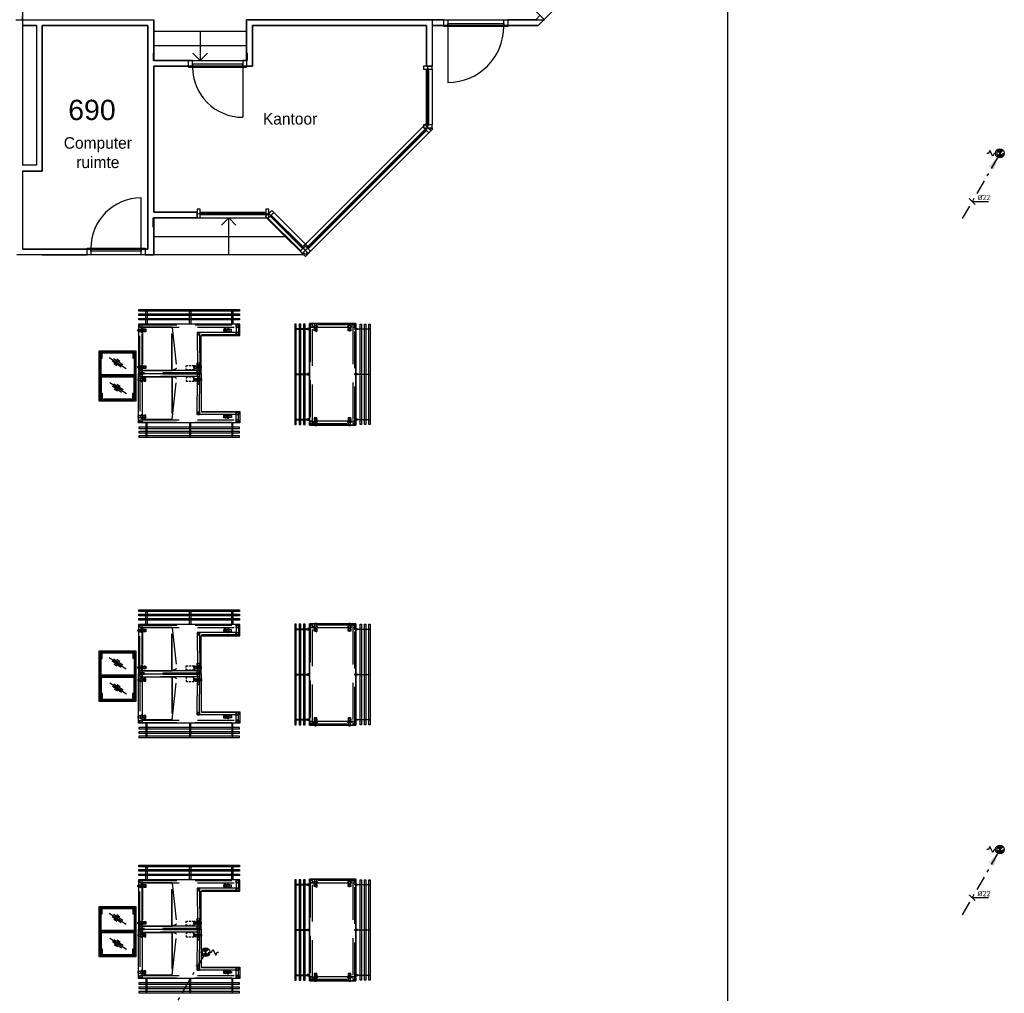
# Model space of a CAD drawing. Header units: millimetres. Extents: x -110 to 230337154, y -20 to 1103899040.
# Tile 52 of 58: x 115194106 to 115211075, y 551926877 to 551943653. Entities that reach past the tile are written whole.
import ezdxf

# ---------------------------------------------------------------- set-up
doc = ezdxf.new("R2010")
doc.units = ezdxf.units.MM
doc.header["$LTSCALE"] = 50
for name, pattern in [('2322109', [10, 5, -2, 1, -2]), ('2322109_a', [10, 5, -2, 1, -2]), ('DASHED', [19.05, 12.7, -6.35]), ('HIDDEN', [9.525, 6.35, -3.175])]:
    doc.linetypes.add(name, pattern=pattern)
doc.layers.get('0').update_dxf_attribs({"lineweight": 5})
for name, color, linetype in [('2D APPARATUUR', 7, 'Continuous'), ('2D APPARATUUR ONDERBOUW', 40, 'DASHED'), ('ONDERLEGGER BOUWKUNDIG', 7, 'Continuous'), ('ONDERLEGGER Text', 7, 'Continuous'), ('WL531---', 5, '2322109'), ('WM531---', 1, 'Continuous')]:
    doc.layers.add(name, color=color, linetype=linetype)
doc.styles.add('Arial', font='arial.ttf', dxfattribs={"height": 5})
doc.styles.add('DVD_VBC_Arial', font='arial.ttf')
doc.styles.add('HTC', font='GOTHIC.TTF', dxfattribs={"height": 150})
doc.styles.add('STABICAD-018', font='ISOCP.SHX', dxfattribs={"height": 90})

# ---------------------------------------------------------------- blocks, each defined once
blk = doc.blocks.new('A$C4239f3da')
at = {"layer": '2D APPARATUUR'}
for points in [[(1087, 1100), (1087, 445), (1757, 445), (1757, 250), (7, 250), (7, 1100)], [(1747, 175), (17, 175), (17, 150), (1747, 150)], [(135, 25), (156, 25), (156, 250), (135, 250)], [(889, 25), (910, 25), (910, 250), (889, 250)], [(1616, 25), (1637, 25), (1637, 250), (1616, 250)], [(1747, 75), (1747, 100), (17, 100), (17, 75)], [(1747, 0), (1747, 25), (17, 25), (17, 0)]]:
    blk.add_lwpolyline(points, close=True, dxfattribs=at)
for points in [[(858, 1039), (836, 1039), (835, 1039), (834, 1039), (833, 1038), (832, 1038), (832, 1037), (831, 1036), (831, 1035), (830, 1035), (830, 1033), (830, 1012)], [(961, 1012), (961, 1033), (961, 1035), (961, 1035), (960, 1036), (960, 1037), (959, 1038), (958, 1038), (957, 1039), (956, 1039), (955, 1039), (933, 1039)], [(830, 993), (830, 971), (830, 970), (831, 969), (831, 968), (832, 968), (832, 967), (833, 966), (834, 966), (835, 965), (836, 965), (858, 965)], [(877, 965), (914, 965)], [(933, 965), (955, 965), (956, 965), (957, 966), (958, 966), (959, 967), (960, 968), (960, 968), (961, 969), (961, 970), (961, 971), (961, 993)]]:
    blk.add_lwpolyline(points, dxfattribs=at)
at = {"layer": '2D APPARATUUR ONDERBOUW'}
for points in [[(32, 1087), (32, 262), (1732, 262), (1732, 432), (1062, 432), (1063, 1089)], [(72, 1087), (32, 1087), (32, 1047), (72, 1047)], [(71, 1086), (71, 1049), (33, 1049), (33, 1086)], [(1022, 1087), (1022, 1047), (1062, 1047), (1062, 1087)], [(1061, 1086), (1061, 1049), (1023, 1049), (1023, 1086)], [(1022, 917), (1062, 917), (1062, 957), (1022, 957)], [(1061, 919), (1061, 956), (1023, 956), (1023, 919)], [(1022, 392), (1022, 432), (1062, 432), (1062, 392)], [(1023, 431), (1023, 394), (1061, 394), (1061, 431)], [(1692, 432), (1692, 392), (1732, 392), (1732, 432)], [(1731, 431), (1731, 394), (1693, 394), (1693, 431)], [(72, 302), (72, 262), (32, 262), (32, 302)], [(71, 301), (71, 264), (33, 264), (33, 301)], [(1692, 302), (1692, 262), (1732, 262), (1732, 302)], [(1731, 301), (1731, 264), (1693, 264), (1693, 301)]]:
    blk.add_lwpolyline(points, close=True, dxfattribs=at)
for points in [[(63, 1021), (62, 1022), (61, 1023), (60, 1023), (59, 1023), (58, 1023), (57, 1023), (56, 1023), (55, 1022), (54, 1021), (55, 1023), (56, 1024), (57, 1025), (69, 1025), (70, 1024), (70, 1023), (71, 1021)], [(54, 1016), (54, 1021)], [(71, 1016), (71, 1021), (70, 1022), (69, 1023), (69, 1023), (67, 1023), (66, 1023), (65, 1023), (64, 1023), (63, 1022), (63, 1021), (63, 1016)], [(72, 1047), (72, 302), (1692, 302), (1692, 392), (1022, 392), (1023, 1049), (72, 1047)], [(914, 1039), (877, 1039)], [(1032, 1021), (1032, 1022), (1033, 1023), (1034, 1023), (1035, 1023), (1036, 1023), (1037, 1023), (1038, 1023), (1039, 1022), (1040, 1021), (1040, 1023), (1039, 1024), (1038, 1025), (1026, 1025), (1024, 1024), (1024, 1023), (1023, 1021)], [(1023, 1016), (1023, 1021), (1024, 1022), (1025, 1023), (1026, 1023), (1027, 1023), (1028, 1023), (1029, 1023), (1030, 1023), (1031, 1022), (1032, 1021), (1032, 1016)], [(1040, 1016), (1040, 1021)], [(53, 1008), (5, 1008), (4, 1008), (3, 1008), (3, 1007), (2, 1007), (1, 1006), (1, 1005), (1, 1005), (0, 1004), (0, 1003), (0, 982), (0, 981), (1, 980), (1, 979), (1, 979), (2, 978), (3, 978), (3, 977), (4, 977), (5, 977), (53, 977)], [(16, 1008), (29, 1011), (54, 1011)], [(16, 977), (29, 974), (54, 974)], [(44, 974), (44, 972), (88, 972), (88, 1013), (44, 1013), (44, 1011)], [(49, 1014), (49, 1016), (82, 1016)], [(55, 972), (52, 977), (51, 983), (49, 990), (49, 996), (51, 1002), (52, 1008), (55, 1013)], [(82, 969), (49, 969), (49, 971)], [(54, 966), (57, 964), (61, 964), (64, 964), (68, 964), (71, 966), (54, 966), (54, 969)], [(70, 1013), (73, 1008), (75, 1002), (76, 996), (76, 990), (75, 983), (73, 977), (70, 972)], [(109, 1008), (96, 1011), (71, 1011)], [(109, 977), (96, 974), (71, 974)], [(71, 966), (71, 969)], [(72, 1008), (120, 1008), (121, 1008), (122, 1008), (123, 1007), (123, 1007), (124, 1006), (124, 1005), (125, 1005), (125, 1004), (125, 1003), (125, 982), (125, 981), (125, 980), (124, 979), (124, 979), (123, 978), (123, 978), (122, 977), (121, 977), (120, 977), (72, 977)], [(112, 971), (110, 971), (106, 972), (102, 974), (99, 976), (96, 978), (94, 982), (92, 986), (91, 989), (91, 993), (92, 997), (93, 1001), (94, 1003)], [(101, 969), (133, 969), (133, 1016), (101, 1016)], [(993, 969), (961, 969), (961, 1016), (993, 1016)], [(982, 1014), (978, 1013), (974, 1012), (971, 1010), (968, 1008), (965, 1005), (963, 1001), (961, 997), (961, 993), (961, 989), (962, 985), (964, 982), (964, 982)], [(1022, 1008), (974, 1008), (973, 1008), (972, 1008), (972, 1007), (971, 1007), (970, 1006), (970, 1005), (969, 1005), (969, 1004), (969, 1003), (969, 982), (969, 981), (969, 980), (970, 979), (970, 979), (971, 978), (972, 978), (972, 977), (973, 977), (974, 977), (1022, 977)], [(982, 971), (984, 971), (988, 972), (992, 973), (995, 976), (998, 978), (1000, 982), (1002, 985), (1003, 989), (1003, 993), (1003, 997), (1001, 1001), (1000, 1003)], [(985, 1008), (998, 1011), (1023, 1011)], [(985, 977), (998, 974), (1023, 974)], [(1050, 974), (1050, 972), (1006, 972), (1006, 1013), (1050, 1013), (1050, 1011)], [(1045, 1014), (1045, 1016), (1012, 1016)], [(1012, 969), (1045, 969), (1045, 971)], [(1024, 1013), (1021, 1008), (1019, 1002), (1018, 996), (1018, 989), (1019, 983), (1021, 977), (1024, 972)], [(1023, 966), (1023, 969)], [(1040, 966), (1037, 964), (1033, 964), (1030, 964), (1026, 964), (1023, 966), (1040, 966), (1040, 969)], [(1039, 972), (1042, 977), (1044, 983), (1045, 989), (1045, 996), (1044, 1002), (1042, 1008), (1039, 1013)], [(1078, 1008), (1065, 1011), (1040, 1011)], [(1078, 977), (1065, 974), (1040, 974)], [(1042, 1008), (1089, 1008), (1090, 1008), (1091, 1008), (1092, 1007), (1092, 1007), (1093, 1006), (1094, 1005), (1094, 1005), (1094, 1004), (1094, 1003), (1094, 982), (1094, 981), (1094, 980), (1094, 979), (1093, 979), (1092, 978), (1092, 978), (1091, 977), (1090, 977), (1089, 977), (1042, 977)], [(53, 373), (5, 373), (4, 373), (3, 373), (3, 372), (2, 371), (1, 371), (1, 370), (1, 369), (0, 369), (0, 368), (0, 347), (0, 346), (1, 345), (1, 344), (1, 343), (2, 343), (3, 342), (3, 342), (4, 342), (5, 342), (53, 342)], [(16, 373), (29, 376), (54, 376)], [(16, 342), (29, 339), (54, 339)], [(44, 339), (44, 337), (88, 337), (88, 378), (44, 378), (44, 376)], [(49, 378), (49, 381), (82, 381)], [(55, 337), (52, 342), (51, 348), (49, 354), (49, 360), (51, 366), (52, 372), (55, 378)], [(63, 386), (62, 387), (61, 387), (60, 388), (59, 388), (58, 388), (57, 388), (56, 387), (55, 387), (54, 386), (55, 387), (56, 389), (57, 390), (69, 390), (70, 389), (70, 387), (71, 386)], [(54, 381), (54, 386)], [(71, 381), (71, 386), (70, 387), (69, 387), (69, 388), (67, 388), (66, 388), (65, 388), (64, 387), (63, 387), (63, 386), (63, 381)], [(70, 378), (73, 372), (75, 366), (76, 360), (76, 354), (75, 348), (73, 342), (70, 337)], [(109, 373), (96, 376), (71, 376)], [(109, 342), (96, 339), (71, 339)], [(72, 373), (120, 373), (121, 373), (122, 373), (123, 372), (123, 371), (124, 371), (124, 370), (125, 369), (125, 369), (125, 368), (125, 347), (125, 346), (125, 345), (124, 344), (124, 343), (123, 343), (123, 342), (122, 342), (121, 342), (120, 342), (72, 342)], [(112, 336), (110, 336), (106, 337), (102, 338), (99, 341), (96, 343), (94, 346), (92, 350), (91, 354), (91, 358), (92, 362), (93, 366), (94, 368)], [(101, 333), (133, 333), (133, 381), (101, 381)], [(1514, 333), (1481, 333), (1481, 381), (1514, 381)], [(1541, 373), (1494, 373), (1493, 373), (1492, 373), (1491, 372), (1491, 371), (1490, 371), (1490, 370), (1489, 369), (1489, 369), (1489, 368), (1489, 347), (1489, 346), (1489, 345), (1490, 344), (1490, 343), (1491, 343), (1491, 342), (1492, 342), (1493, 342), (1494, 342), (1541, 342)], [(1505, 373), (1518, 376), (1543, 376)], [(1505, 342), (1518, 339), (1543, 339)], [(1570, 339), (1570, 337), (1526, 337), (1526, 378), (1570, 378), (1570, 376)], [(1565, 378), (1565, 381), (1532, 381)], [(1544, 378), (1541, 372), (1539, 366), (1538, 360), (1538, 354), (1539, 348), (1541, 342), (1544, 337)], [(1551, 386), (1552, 387), (1553, 387), (1554, 388), (1555, 388), (1556, 388), (1557, 388), (1558, 387), (1559, 387), (1560, 386), (1559, 387), (1559, 389), (1558, 390), (1545, 390), (1544, 389), (1544, 387), (1543, 386)], [(1543, 381), (1543, 386), (1544, 387), (1545, 387), (1546, 388), (1547, 388), (1548, 388), (1549, 388), (1550, 387), (1551, 387), (1551, 386), (1551, 381)], [(1559, 337), (1562, 342), (1564, 348), (1565, 354), (1565, 360), (1564, 366), (1562, 372), (1559, 378)], [(1560, 381), (1560, 386)], [(1598, 373), (1585, 376), (1560, 376)], [(1598, 342), (1585, 339), (1560, 339)], [(1562, 373), (1609, 373), (1610, 373), (1611, 373), (1612, 372), (1612, 371), (1613, 371), (1613, 370), (1614, 369), (1614, 369), (1614, 368), (1614, 347), (1614, 346), (1614, 345), (1613, 344), (1613, 343), (1612, 343), (1612, 342), (1611, 342), (1610, 342), (1609, 342), (1562, 342)], [(82, 333), (49, 333), (49, 336)], [(54, 330), (57, 329), (61, 329), (64, 329), (68, 329), (71, 330), (54, 330), (54, 333)], [(71, 330), (71, 333)], [(1532, 333), (1565, 333), (1565, 336)], [(1543, 330), (1543, 333)], [(1560, 330), (1557, 329), (1553, 329), (1550, 329), (1546, 329), (1543, 330), (1560, 330), (1560, 333)]]:
    blk.add_lwpolyline(points, dxfattribs=at)
for centre, radius, start, end in [((112, 992), 21.3, 330.6812, 89.1166), ((112, 357), 21.5, 330.5079, 88.8798), ((1502, 357), 21.2, 89.987, 210.6253), ((1502, 357), 21, 269.577, 30.6252)]:
    blk.add_arc(centre, radius, start, end, dxfattribs=at)
blk = doc.blocks.new('kastje tbv kassa')
at = {"layer": '2D APPARATUUR ONDERBOUW'}
for p, q in [((22437, 38634), (22437, 39149)), ((22437, 39144), (23183, 39145)), ((22442, 38634), (22442, 39149)), ((23178, 39150), (23179, 38634)), ((23183, 39150), (23184, 38634)), ((23183, 38639), (22437, 38639)), ((23183, 38634), (22437, 38634)), ((22442, 38634), (23149, 38556))]:
    blk.add_line(p, q, dxfattribs=at)
blk.add_arc((23035, 38645), 144, 322.1341, 355.9572, dxfattribs=at)
blk = doc.blocks.new('A$C5989c076')
at = {"layer": '2D APPARATUUR', "color": 251, "true_color": 0x636466}
for p, q in [((1487, 2432), (627, 2432)), ((627, 2432), (627, 1790)), ((1467, 2408), (647, 2408)), ((647, 2408), (647, 1810)), ((662, 2393), (662, 1825)), ((1043, 2393), (662, 2393)), ((1043, 2393), (1043, 1825)), ((1058, 2408), (1058, 1810)), ((1452, 2399), (1068, 2399)), ((1068, 2399), (1068, 1817)), ((1083, 2399), (1083, 1817)), ((1452, 1817), (1452, 2399)), ((1467, 1810), (1467, 2408)), ((1487, 1790), (1487, 2432)), ((943, 2244), (753, 1953)), ((1378, 2251), (1187, 1960)), ((886, 2196), (780, 2040)), ((835, 2166), (803, 2113)), ((923, 2172), (822, 2013)), ((915, 2114), (880, 2063)), ((1320, 2203), (1215, 2048)), ((1270, 2173), (1237, 2121)), ((1357, 2179), (1256, 2020)), ((1350, 2121), (1314, 2070)), ((627, 1790), (1487, 1790)), ((647, 1810), (1467, 1810)), ((647, 1810), (1058, 1810)), ((662, 1825), (1043, 1825)), ((1068, 1817), (1452, 1817))]:
    blk.add_line(p, q, dxfattribs=at)
at = {"layer": '2D APPARATUUR', "color": 251, "linetype": 'HIDDEN', "true_color": 0x636466}
for p, q in [((757, 2388), (677, 2388)), ((677, 2388), (677, 2368)), ((757, 2368), (757, 2388)), ((1444, 2392), (1364, 2392)), ((1364, 2392), (1364, 2372)), ((1444, 2372), (1444, 2392)), ((677, 2368), (757, 2368)), ((1364, 2372), (1444, 2372)), ((677, 1851), (677, 1831)), ((757, 1851), (677, 1851)), ((677, 1831), (757, 1831)), ((757, 1831), (757, 1851)), ((1446, 1846), (1366, 1846)), ((1366, 1846), (1366, 1826)), ((1366, 1826), (1446, 1826)), ((1446, 1826), (1446, 1846))]:
    blk.add_line(p, q, dxfattribs=at)
at = {"layer": '2D APPARATUUR', "rotation": 270}
blk.add_blockref('A$C4239f3da', (0, 1757), dxfattribs=at)
at = {"layer": '2D APPARATUUR', "xscale": -1, "rotation": 90}
blk.add_blockref('A$C4239f3da', (2200, 1757), dxfattribs=at)
at = {"layer": '2D APPARATUUR ONDERBOUW'}
blk.add_blockref('kastje tbv kassa', (-22135, -37464), dxfattribs=at)
at = {"layer": '2D APPARATUUR ONDERBOUW', "xscale": -1}
blk.add_blockref('kastje tbv kassa', (24335, -37464), dxfattribs=at)
blk = doc.blocks.new('A$C41825c88')
at = {"layer": '2D APPARATUUR'}
for p, q in [((1747, 1300), (17, 1300)), ((17, 1300), (17, 1275)), ((17, 1275), (1747, 1275)), ((1747, 1225), (17, 1225)), ((17, 1225), (17, 1200)), ((17, 1200), (1747, 1200)), ((99, 1290), (99, 1041)), ((105, 1290), (99, 1290)), ((105, 1041), (105, 1290)), ((879, 1290), (879, 1041)), ((884, 1290), (879, 1290)), ((884, 1041), (884, 1290)), ((1659, 1290), (1659, 1041)), ((1664, 1290), (1659, 1290)), ((1664, 1041), (1664, 1290)), ((1747, 1275), (1747, 1300)), ((1747, 1200), (1747, 1225)), ((7, 250), (7, 1050)), ((7, 1050), (1757, 1050)), ((1747, 1150), (17, 1150)), ((17, 1150), (17, 1125)), ((17, 1125), (1747, 1125)), ((98, 1080), (93, 1080)), ((93, 1080), (93, 1034)), ((98, 1039), (98, 1080)), ((107, 1080), (107, 1039)), ((112, 1080), (107, 1080)), ((112, 1034), (112, 1080)), ((878, 1080), (873, 1080)), ((873, 1080), (873, 1034)), ((878, 1039), (878, 1080)), ((887, 1080), (887, 1039)), ((892, 1080), (887, 1080)), ((892, 1034), (892, 1080)), ((1658, 1080), (1653, 1080)), ((1653, 1080), (1653, 1034)), ((1658, 1039), (1658, 1080)), ((1667, 1080), (1667, 1039)), ((1672, 1080), (1667, 1080)), ((1672, 1034), (1672, 1080)), ((1747, 1125), (1747, 1150)), ((1757, 1050), (1757, 250)), ((1757, 250), (7, 250)), ((17, 150), (17, 175)), ((17, 175), (1747, 175)), ((93, 220), (93, 266)), ((93, 266), (112, 266)), ((98, 220), (93, 220)), ((107, 261), (98, 261)), ((98, 261), (98, 220)), ((99, 10), (99, 259)), ((99, 259), (105, 259)), ((105, 259), (105, 10)), ((107, 220), (107, 261)), ((112, 220), (107, 220)), ((112, 266), (112, 220)), ((873, 220), (873, 266)), ((873, 266), (892, 266)), ((878, 220), (873, 220)), ((887, 261), (878, 261)), ((878, 261), (878, 220)), ((879, 10), (879, 259)), ((879, 259), (884, 259)), ((884, 259), (884, 10)), ((887, 220), (887, 261)), ((892, 220), (887, 220)), ((892, 266), (892, 220)), ((1653, 220), (1653, 266)), ((1653, 266), (1672, 266)), ((1658, 220), (1653, 220)), ((1667, 261), (1658, 261)), ((1658, 261), (1658, 220)), ((1659, 10), (1659, 259)), ((1659, 259), (1664, 259)), ((1664, 259), (1664, 10)), ((1667, 220), (1667, 261)), ((1672, 220), (1667, 220)), ((1672, 266), (1672, 220)), ((1747, 175), (1747, 150)), ((1747, 150), (17, 150)), ((17, 75), (17, 100)), ((17, 100), (1747, 100)), ((1747, 75), (17, 75)), ((17, 0), (17, 25)), ((17, 25), (1747, 25)), ((105, 10), (99, 10)), ((884, 10), (879, 10)), ((1664, 10), (1659, 10)), ((1747, 100), (1747, 75)), ((1747, 25), (1747, 0)), ((1747, 0), (17, 0))]:
    blk.add_line(p, q, dxfattribs=at)
for points in [[(17, 1300), (17, 1275), (1747, 1275), (1747, 1300)], [(17, 1225), (17, 1200), (1747, 1200), (1747, 1225)], [(17, 1125), (1747, 1125), (1747, 1150), (17, 1150)], [(17, 175), (1747, 175), (1747, 150), (17, 150)], [(17, 75), (17, 100), (1747, 100), (1747, 75)], [(17, 0), (17, 25), (1747, 25), (1747, 0)]]:
    blk.add_lwpolyline(points, close=True, dxfattribs=at)
at = {"layer": '2D APPARATUUR', "color": 7, "lineweight": 25}
blk.add_lwpolyline([(7, 1050), (7, 250), (1757, 250), (1757, 1050)], close=True, dxfattribs=at)
at = {"layer": '2D APPARATUUR ONDERBOUW'}
for p, q in [((33, 999), (33, 1036)), ((33, 1036), (71, 1036)), ((71, 1036), (71, 999)), ((72, 998), (72, 1038)), ((1692, 998), (1692, 1038)), ((1693, 1036), (1693, 999)), ((1731, 1036), (1693, 1036)), ((1731, 999), (1731, 1036)), ((1, 955), (0, 954)), ((0, 954), (0, 953)), ((0, 953), (0, 932)), ((0, 932), (0, 931)), ((0, 931), (1, 931)), ((2, 957), (1, 957)), ((1, 957), (1, 956)), ((1, 956), (1, 955)), ((1, 931), (1, 930)), ((1, 930), (1, 929)), ((1, 929), (2, 928)), ((3, 958), (2, 957)), ((2, 928), (3, 928)), ((4, 958), (3, 958)), ((3, 958), (3, 958)), ((3, 928), (3, 928)), ((3, 928), (4, 927)), ((5, 958), (4, 958)), ((4, 927), (5, 927)), ((53, 958), (5, 958)), ((5, 927), (53, 927)), ((16, 958), (29, 961)), ((16, 927), (29, 924)), ((29, 961), (54, 961)), ((29, 924), (54, 924)), ((32, 998), (72, 998)), ((71, 999), (33, 999)), ((88, 963), (44, 963)), ((44, 963), (44, 961)), ((44, 924), (44, 922)), ((44, 922), (88, 922)), ((49, 964), (49, 967)), ((49, 967), (82, 967)), ((49, 946), (51, 952)), ((49, 940), (49, 946)), ((51, 934), (49, 940)), ((49, 919), (49, 922)), ((82, 919), (49, 919)), ((51, 952), (52, 958)), ((52, 928), (51, 934)), ((52, 958), (55, 963)), ((55, 922), (52, 928)), ((54, 972), (55, 973)), ((54, 967), (54, 972)), ((55, 972), (54, 972)), ((54, 916), (54, 919)), ((54, 916), (57, 915)), ((71, 916), (54, 916)), ((55, 973), (56, 975)), ((56, 973), (55, 972)), ((56, 975), (57, 976)), ((57, 973), (56, 973)), ((57, 976), (69, 976)), ((58, 973), (57, 973)), ((57, 915), (61, 914)), ((59, 973), (58, 973)), ((60, 973), (59, 973)), ((61, 973), (60, 973)), ((62, 972), (61, 973)), ((61, 914), (64, 914)), ((63, 972), (62, 972)), ((64, 973), (63, 972)), ((63, 972), (63, 972)), ((63, 972), (63, 967)), ((65, 973), (64, 973)), ((64, 914), (68, 915)), ((66, 973), (65, 973)), ((67, 973), (66, 973)), ((69, 973), (67, 973)), ((68, 915), (71, 916)), ((69, 976), (70, 975)), ((70, 972), (69, 973)), ((69, 973), (69, 973)), ((70, 975), (70, 973)), ((70, 973), (71, 972)), ((71, 972), (70, 972)), ((70, 963), (73, 958)), ((73, 928), (70, 922)), ((71, 967), (71, 972)), ((96, 961), (71, 961)), ((96, 924), (71, 924)), ((71, 916), (71, 919)), ((72, 958), (120, 958)), ((120, 927), (72, 927)), ((73, 958), (75, 952)), ((75, 934), (73, 928)), ((75, 952), (76, 946)), ((76, 940), (75, 934)), ((76, 946), (76, 940)), ((88, 922), (88, 963)), ((91, 944), (92, 948)), ((91, 940), (91, 944)), ((92, 936), (91, 940)), ((92, 948), (93, 952)), ((94, 932), (92, 936)), ((93, 952), (94, 953)), ((96, 929), (94, 932)), ((109, 958), (96, 961)), ((99, 926), (96, 929)), ((109, 927), (96, 924)), ((102, 924), (99, 926)), ((133, 967), (101, 967)), ((101, 919), (133, 919)), ((106, 922), (102, 924)), ((110, 922), (106, 922)), ((112, 922), (110, 922)), ((120, 958), (121, 958)), ((121, 927), (120, 927)), ((121, 958), (122, 958)), ((122, 928), (121, 927)), ((122, 958), (123, 958)), ((123, 928), (122, 928)), ((123, 958), (123, 957)), ((123, 957), (124, 957)), ((124, 929), (123, 928)), ((123, 928), (123, 928)), ((124, 957), (124, 956)), ((124, 956), (125, 955)), ((125, 931), (124, 930)), ((124, 930), (124, 929)), ((125, 955), (125, 954)), ((125, 954), (125, 953)), ((125, 953), (125, 932)), ((125, 932), (125, 931)), ((125, 931), (125, 931)), ((133, 919), (133, 967)), ((1652, 950), (1614, 923)), ((1631, 919), (1631, 967)), ((1631, 967), (1664, 967)), ((1664, 919), (1631, 919)), ((1640, 956), (1639, 955)), ((1639, 955), (1639, 954)), ((1639, 954), (1639, 953)), ((1639, 953), (1639, 932)), ((1639, 932), (1639, 931)), ((1639, 931), (1639, 931)), ((1639, 931), (1640, 930)), ((1641, 957), (1640, 957)), ((1640, 957), (1640, 956)), ((1640, 930), (1640, 929)), ((1640, 929), (1641, 928)), ((1642, 958), (1641, 958)), ((1641, 958), (1641, 957)), ((1641, 928), (1641, 928)), ((1641, 928), (1642, 928)), ((1643, 958), (1642, 958)), ((1642, 928), (1643, 927)), ((1644, 958), (1643, 958)), ((1643, 927), (1644, 927)), ((1691, 958), (1644, 958)), ((1644, 927), (1691, 927)), ((1655, 958), (1668, 961)), ((1655, 927), (1668, 924)), ((1668, 961), (1693, 961)), ((1668, 924), (1693, 924)), ((1676, 922), (1676, 963)), ((1676, 963), (1720, 963)), ((1720, 922), (1676, 922)), ((1715, 967), (1682, 967)), ((1682, 919), (1715, 919)), ((1689, 952), (1688, 946)), ((1688, 946), (1688, 940)), ((1688, 940), (1689, 934)), ((1691, 958), (1689, 952)), ((1689, 934), (1691, 928)), ((1694, 963), (1691, 958)), ((1691, 928), (1694, 922)), ((1732, 998), (1692, 998)), ((1693, 999), (1731, 999)), ((1694, 973), (1693, 972)), ((1693, 967), (1693, 972)), ((1693, 972), (1694, 972)), ((1693, 916), (1693, 919)), ((1696, 915), (1693, 916)), ((1693, 916), (1710, 916)), ((1695, 976), (1694, 975)), ((1694, 975), (1694, 973)), ((1694, 972), (1695, 973)), ((1708, 976), (1695, 976)), ((1695, 973), (1696, 973)), ((1696, 973), (1697, 973)), ((1700, 914), (1696, 915)), ((1697, 973), (1698, 973)), ((1698, 973), (1699, 973)), ((1699, 973), (1700, 973)), ((1700, 973), (1701, 972)), ((1703, 914), (1700, 914)), ((1701, 972), (1702, 972)), ((1702, 972), (1703, 973)), ((1702, 972), (1702, 967)), ((1702, 972), (1702, 972)), ((1703, 973), (1704, 973)), ((1707, 915), (1703, 914)), ((1704, 973), (1705, 973)), ((1705, 973), (1706, 973)), ((1706, 973), (1707, 973)), ((1707, 973), (1708, 973)), ((1710, 916), (1707, 915)), ((1709, 975), (1708, 976)), ((1708, 973), (1709, 972)), ((1709, 973), (1709, 975)), ((1710, 972), (1709, 973)), ((1709, 972), (1710, 972)), ((1712, 958), (1709, 963)), ((1709, 922), (1712, 928)), ((1710, 967), (1710, 972)), ((1735, 961), (1710, 961)), ((1735, 924), (1710, 924)), ((1710, 916), (1710, 919)), ((1712, 958), (1759, 958)), ((1714, 952), (1712, 958)), ((1712, 928), (1714, 934)), ((1759, 927), (1712, 927)), ((1715, 946), (1714, 952)), ((1714, 934), (1715, 940)), ((1715, 964), (1715, 967)), ((1715, 940), (1715, 946)), ((1715, 919), (1715, 922)), ((1720, 963), (1720, 961)), ((1720, 924), (1720, 922)), ((1748, 958), (1735, 961)), ((1748, 927), (1735, 924)), ((1759, 958), (1760, 958)), ((1760, 927), (1759, 927)), ((1760, 958), (1761, 958)), ((1761, 928), (1760, 927)), ((1761, 958), (1762, 958)), ((1762, 928), (1761, 928)), ((1762, 958), (1762, 957)), ((1762, 957), (1763, 957)), ((1763, 929), (1762, 928)), ((1762, 928), (1762, 928)), ((1763, 957), (1763, 956)), ((1763, 956), (1764, 955)), ((1764, 931), (1763, 930)), ((1763, 930), (1763, 929)), ((1764, 955), (1764, 954)), ((1764, 954), (1764, 953)), ((1764, 953), (1764, 932)), ((1764, 932), (1764, 931)), ((1764, 931), (1764, 931)), ((1, 370), (0, 369)), ((0, 369), (0, 368)), ((0, 368), (0, 347)), ((0, 347), (0, 346)), ((0, 346), (1, 345)), ((2, 372), (1, 371)), ((1, 371), (1, 370)), ((1, 370), (1, 370)), ((1, 345), (1, 345)), ((1, 345), (1, 344)), ((1, 344), (2, 343)), ((3, 372), (2, 372)), ((2, 343), (3, 343)), ((4, 373), (3, 373)), ((3, 373), (3, 372)), ((3, 343), (3, 342)), ((3, 342), (4, 342)), ((5, 373), (4, 373)), ((4, 342), (5, 342)), ((53, 373), (5, 373)), ((5, 342), (53, 342)), ((16, 373), (29, 376)), ((16, 342), (29, 339)), ((29, 376), (54, 376)), ((88, 378), (44, 378)), ((44, 378), (44, 376)), ((49, 379), (49, 381)), ((49, 381), (82, 381)), ((49, 361), (51, 367)), ((49, 354), (49, 361)), ((51, 348), (49, 354)), ((51, 367), (52, 373)), ((52, 342), (51, 348)), ((52, 373), (55, 378)), ((55, 337), (52, 342)), ((54, 386), (55, 388)), ((55, 387), (54, 386)), ((54, 381), (54, 386)), ((55, 388), (56, 389)), ((56, 388), (55, 387)), ((56, 389), (57, 390)), ((57, 388), (56, 388)), ((57, 390), (69, 390)), ((58, 388), (57, 388)), ((59, 388), (58, 388)), ((60, 388), (59, 388)), ((61, 388), (60, 388)), ((62, 387), (61, 388)), ((63, 386), (62, 387)), ((64, 388), (63, 387)), ((63, 387), (63, 386)), ((63, 386), (63, 381)), ((65, 388), (64, 388)), ((66, 388), (65, 388)), ((67, 388), (66, 388)), ((69, 388), (67, 388)), ((69, 390), (70, 389)), ((70, 387), (69, 388)), ((69, 388), (69, 388)), ((70, 389), (70, 388)), ((70, 388), (71, 386)), ((71, 386), (70, 387)), ((70, 378), (73, 373)), ((73, 342), (70, 337)), ((71, 381), (71, 386)), ((96, 376), (71, 376)), ((72, 373), (120, 373)), ((120, 342), (72, 342)), ((73, 373), (75, 367)), ((75, 348), (73, 342)), ((75, 367), (76, 361)), ((76, 354), (75, 348)), ((76, 361), (76, 354)), ((88, 337), (88, 378)), ((91, 358), (92, 362)), ((91, 354), (91, 358)), ((92, 350), (91, 354)), ((92, 362), (93, 366)), ((94, 347), (92, 350)), ((93, 366), (94, 368)), ((96, 344), (94, 347)), ((109, 373), (96, 376)), ((99, 341), (96, 344)), ((109, 342), (96, 339)), ((102, 338), (99, 341)), ((133, 381), (101, 381)), ((120, 373), (121, 373)), ((121, 342), (120, 342)), ((121, 373), (122, 373)), ((122, 342), (121, 342)), ((122, 373), (123, 372)), ((123, 343), (122, 342)), ((123, 372), (123, 372)), ((123, 372), (124, 371)), ((124, 344), (123, 343)), ((123, 343), (123, 343)), ((124, 371), (124, 370)), ((124, 370), (125, 370)), ((125, 345), (124, 345)), ((124, 345), (124, 344)), ((125, 370), (125, 369)), ((125, 369), (125, 368)), ((125, 368), (125, 347)), ((125, 347), (125, 346)), ((125, 346), (125, 345)), ((133, 334), (133, 381)), ((1631, 334), (1631, 381)), ((1631, 381), (1664, 381)), ((1640, 370), (1639, 370)), ((1639, 370), (1639, 369)), ((1639, 369), (1639, 368)), ((1639, 368), (1639, 347)), ((1639, 347), (1639, 346)), ((1639, 346), (1639, 345)), ((1639, 345), (1640, 345)), ((1641, 372), (1640, 371)), ((1640, 371), (1640, 370)), ((1640, 345), (1640, 344)), ((1640, 344), (1641, 343)), ((1642, 373), (1641, 372)), ((1641, 372), (1641, 372)), ((1641, 343), (1641, 343)), ((1641, 343), (1642, 342)), ((1643, 373), (1642, 373)), ((1642, 342), (1643, 342)), ((1644, 373), (1643, 373)), ((1643, 342), (1644, 342)), ((1691, 373), (1644, 373)), ((1644, 342), (1691, 342)), ((1655, 373), (1668, 376)), ((1655, 342), (1668, 339)), ((1668, 376), (1693, 376)), ((1676, 337), (1676, 378)), ((1676, 378), (1720, 378)), ((1715, 381), (1682, 381)), ((1689, 367), (1688, 361)), ((1688, 361), (1688, 354)), ((1688, 354), (1689, 348)), ((1691, 373), (1689, 367)), ((1689, 348), (1691, 342)), ((1694, 378), (1691, 373)), ((1691, 342), (1694, 337)), ((1694, 388), (1693, 386)), ((1693, 386), (1694, 387)), ((1693, 381), (1693, 386)), ((1695, 390), (1694, 389)), ((1694, 389), (1694, 388)), ((1694, 387), (1695, 388)), ((1708, 390), (1695, 390)), ((1695, 388), (1696, 388)), ((1696, 388), (1697, 388)), ((1697, 388), (1698, 388)), ((1698, 388), (1699, 388)), ((1699, 388), (1700, 388)), ((1700, 388), (1701, 387)), ((1701, 387), (1702, 386)), ((1702, 387), (1703, 388)), ((1702, 386), (1702, 387)), ((1702, 386), (1702, 381)), ((1703, 388), (1704, 388)), ((1704, 388), (1705, 388)), ((1705, 388), (1706, 388)), ((1706, 388), (1707, 388)), ((1707, 388), (1708, 388)), ((1709, 389), (1708, 390)), ((1708, 388), (1709, 387)), ((1709, 388), (1709, 389)), ((1710, 386), (1709, 388)), ((1709, 387), (1710, 386)), ((1712, 373), (1709, 378)), ((1709, 337), (1712, 342)), ((1710, 381), (1710, 386)), ((1735, 376), (1710, 376)), ((1712, 373), (1759, 373)), ((1714, 367), (1712, 373)), ((1712, 342), (1714, 348)), ((1759, 342), (1712, 342)), ((1715, 361), (1714, 367)), ((1714, 348), (1715, 354)), ((1715, 379), (1715, 381)), ((1715, 354), (1715, 361)), ((1720, 378), (1720, 376)), ((1748, 373), (1735, 376)), ((1748, 342), (1735, 339)), ((1759, 373), (1760, 373)), ((1760, 342), (1759, 342)), ((1760, 373), (1761, 373)), ((1761, 342), (1760, 342)), ((1761, 373), (1762, 372)), ((1762, 343), (1761, 342)), ((1762, 372), (1762, 372)), ((1762, 372), (1763, 371)), ((1763, 344), (1762, 343)), ((1762, 343), (1762, 343)), ((1763, 371), (1763, 370)), ((1763, 370), (1764, 370)), ((1764, 345), (1763, 345)), ((1763, 345), (1763, 344)), ((1764, 370), (1764, 369)), ((1764, 369), (1764, 368)), ((1764, 368), (1764, 347)), ((1764, 347), (1764, 346)), ((1764, 346), (1764, 345)), ((29, 339), (54, 339)), ((71, 303), (33, 303)), ((33, 301), (33, 264)), ((33, 264), (71, 264)), ((44, 339), (44, 337)), ((44, 337), (88, 337)), ((49, 334), (49, 336)), ((82, 334), (49, 334)), ((54, 331), (54, 334)), ((54, 331), (57, 329)), ((71, 331), (54, 331)), ((57, 329), (61, 329)), ((61, 329), (64, 329)), ((64, 329), (68, 329)), ((68, 329), (71, 331)), ((96, 339), (71, 339)), ((71, 331), (71, 334)), ((72, 265), (72, 303)), ((101, 334), (133, 334)), ((106, 337), (102, 338)), ((110, 336), (106, 337)), ((112, 336), (110, 336)), ((1664, 334), (1631, 334)), ((1668, 339), (1693, 339)), ((1720, 337), (1676, 337)), ((1682, 334), (1715, 334)), ((1732, 303), (1692, 303)), ((1692, 303), (1692, 263)), ((1693, 331), (1693, 334)), ((1696, 329), (1693, 331)), ((1693, 331), (1710, 331)), ((1693, 301), (1693, 264)), ((1731, 301), (1693, 301)), ((1693, 264), (1731, 264)), ((1700, 329), (1696, 329)), ((1703, 329), (1700, 329)), ((1707, 329), (1703, 329)), ((1710, 331), (1707, 329)), ((1735, 339), (1710, 339)), ((1710, 331), (1710, 334)), ((1715, 334), (1715, 336)), ((1720, 339), (1720, 337)), ((1731, 264), (1731, 301))]:
    blk.add_line(p, q, dxfattribs=at)
for points in [[(33, 264), (1731, 264), (1731, 1036), (33, 1036)], [(1692, 303), (72, 303), (72, 998), (1692, 998)]]:
    blk.add_lwpolyline(points, close=True, dxfattribs=at)
for centre, radius, start, end in [((112, 943), 21.3, 330.6812, 89.1166), ((1652, 943), 21.1, 89.7396, 210.4626), ((1652, 943), 21.2, 270.2024, 29.9998), ((112, 357), 21.2, 330.1514, 89.6464), ((1652, 357), 21, 89.2236, 210.9786), ((1652, 357), 21, 269.577, 30.6252)]:
    blk.add_arc(centre, radius, start, end, dxfattribs=at)
blk = doc.blocks.new('PI_SYM064')
at = {"color": 0, "linetype": 'Continuous'}
for p, q in [((-1, 2.5), (1, 3.5)), ((0, 4), (0, 4.5)), ((1, 3.5), (0, 4)), ((1.06, -1.06), (-1.06, 1.06)), ((-1.06, -1.06), (1.06, 1.06)), ((0, 2), (-1, 2.5)), ((0, 1.5), (0, 2))]:
    blk.add_line(p, q, dxfattribs=at)
at = {"color": 0, "linetype": 'Continuous', "const_width": 1.5}
for points in [[(-0.53, 0.53, 0.414214), (-0.53, -0.53, 1)], [(0.53, 0.53, -0.414214), (0.53, -0.53, -1)]]:
    blk.add_lwpolyline(points, format="xyb", dxfattribs=at)
at = {"color": 0, "linetype": 'Continuous'}
blk.add_circle((0, 0), 1.5, dxfattribs=at)
blk = doc.blocks.new('*U333')
at = {"linetype": '2322109'}
blk.add_hatch(color=2, dxfattribs=at).paths.add_polyline_path([(-25, -43), (-107, -285), (-193, -235)], flags=0)
at = {"color": 0, "linetype": '2322109'}
blk.add_line((0, 0), (0, 0, 1), dxfattribs=at)
at = {"color": 2, "linetype": '2322109_a'}
blk.add_line((-25, -43, 1), (-675, -1169, 1), dxfattribs=at)
at = {"color": 2, "linetype": '2322109'}
blk.add_circle((0, 0, 1), 50, dxfattribs=at)
at = {"color": 2}
for tag, p, style in [('CODE', (0, 100), 'STABICAD-018'), ('FLOORCODE', (0, 0, -50), 'STABICAD-018'), ('POSITIONCODE', (150, 150), 'DVD_VBC_Arial'), ('SECTIONCODE', (150, 150), 'DVD_VBC_Arial')]:
    blk.add_attdef(tag, p, '', height=1.2, dxfattribs=dict(at, style=style))
blk = doc.blocks.new('*U341')
at = {"color": 0, "linetype": 'Continuous'}
for p, q in [((50, -50), (-50, 50)), ((0, 0), (44, 0)), ((44, 0), (279, 0))]:
    blk.add_line(p, q, dxfattribs=at)
at = {"color": 0, "linetype": 'Continuous', "style": 'STABICAD-018'}
blk.add_text('%%c22', height=90, dxfattribs=at).set_placement((94, 25))
at = {"color": 2, "style": 'DVD_VBC_Arial'}
blk.add_attdef('CODE', (0, 0), '', height=1.2, dxfattribs=at)

msp = doc.modelspace()

# ---------------------------------------------------------------- linework, layer by layer
at = {"layer": 'ONDERLEGGER BOUWKUNDIG'}
for p, q in [((115206304, 551949512), (115206304, 551917022)), ((115194156, 551945452), (115194156, 551943652)), ((115203152.8, 551943652), (115201776, 551945028.8)), ((115204176, 551944687.6), (115203040.4, 551943552)), ((115203040.4, 551943552), (115203288, 551943799.6)), ((115194042, 551943652), (115194156, 551943652)), ((115194156, 551943652), (115194156, 551943719)), ((115194156, 551943652), (115194156, 551941144.7)), ((115194156, 551943652), (115196416, 551943652)), ((115196416, 551942952), (115196416, 551943652)), ((115196416, 551943652), (115196416, 551942952)), ((115198016, 551943652), (115198016, 551942852)), ((115201416, 551943652), (115198016, 551943652)), ((115198016, 551942952), (115198016, 551943652)), ((115198016, 551943652), (115203152.8, 551943652)), ((115201216, 551943652), (115201216, 551942852)), ((115201416, 551943552), (115201416, 551943652)), ((115201416, 551943652), (115201483, 551943652)), ((115201483, 551943652), (115201483, 551943538)), ((115202449, 551943652), (115202516, 551943652)), ((115202449, 551943538), (115202449, 551943652)), ((115202999, 551943652), (115202516, 551943652)), ((115202516, 551943652), (115202516, 551943552)), ((115203075.9, 551943728.9), (115202999, 551943652)), ((115194156, 551943552), (115194396, 551943552)), ((115194396, 551943551.2), (115194156, 551943551.2)), ((115194396, 551943552), (115194396, 551941144.7)), ((115194496, 551941044.7), (115194496, 551943552)), ((115194496, 551943552), (115196316, 551943552)), ((115196316, 551943552), (115194496, 551943552)), ((115194496, 551943552), (115194496, 551941044.7)), ((115196316, 551943552), (115196316, 551939702)), ((115196316, 551939702), (115196316, 551943552)), ((115198016, 551943452), (115196416, 551943452)), ((115197216, 551943452), (115197216, 551942952)), ((115198116, 551942852), (115198116, 551943552)), ((115198116, 551943552), (115201116, 551943552)), ((115201116, 551943552), (115198116, 551943552)), ((115198116, 551943552), (115198116, 551942852)), ((115201116, 551943552), (115201116, 551942852)), ((115201116, 551942852), (115201116, 551943552)), ((115201216, 551943552), (115201416, 551943552)), ((115203040.4, 551943552), (115201216, 551943552)), ((115201216, 551943552), (115201216, 551942852)), ((115201416, 551943538), (115201416, 551943552)), ((115201483, 551943538), (115201416, 551943538)), ((115201483, 551943588), (115202449, 551943588)), ((115201483, 551943538), (115201483, 551943588)), ((115201483, 551943538), (115201483, 551942572)), ((115202449, 551943538), (115201483, 551943538)), ((115202449, 551943588), (115202449, 551943538)), ((115202516, 551943538), (115202449, 551943538)), ((115202516, 551943552), (115203040.4, 551943552)), ((115202516, 551943552), (115202516, 551943538)), ((115198016, 551943202), (115196416, 551943202)), ((115196405.4, 551943077), (115196405.4, 551942952)), ((115196415.4, 551942952), (115196405.4, 551942952)), ((115196415.4, 551943077), (115196415.4, 551942952)), ((115197016, 551942952), (115196416, 551942952)), ((115196416, 551942952), (115198016, 551942952)), ((115197016, 551942852), (115197016, 551942952)), ((115197083, 551942952), (115197016, 551942952)), ((115197083, 551942838), (115197083, 551942952)), ((115197216, 551942952), (115197091, 551943077)), ((115197216, 551942952), (115197341, 551943077)), ((115198016, 551942952), (115197949, 551942952)), ((115197949, 551942952), (115197949, 551942838)), ((115198016.6, 551943077), (115198016.6, 551942952)), ((115198026.6, 551942952), (115198016.6, 551942952)), ((115198026.6, 551943077), (115198026.6, 551942952)), ((115196416, 551940337.7), (115196416, 551942852)), ((115196416, 551942852), (115197016, 551942852)), ((115198116, 551942852), (115196416, 551942852)), ((115196416, 551942852), (115196416, 551940337.7)), ((115197016, 551942852), (115197016, 551942838)), ((115197016, 551942838), (115197083, 551942838)), ((115197949, 551942888), (115197083, 551942888)), ((115197083, 551942888), (115197083, 551942838)), ((115197083, 551942838), (115197949, 551942838)), ((115197949, 551942838), (115197949, 551942888)), ((115197949, 551942838), (115197949, 551941972)), ((115197949, 551942838), (115198016, 551942838)), ((115198016, 551942852), (115198116, 551942852)), ((115198016, 551942838), (115198016, 551942852)), ((115201066, 551942852), (115201066, 551942802)), ((115201216, 551942852), (115201066, 551942852)), ((115201066, 551942802), (115201216, 551942802)), ((115201116, 551942852), (115201216, 551942852)), ((115201216, 551942852), (115201116, 551942852)), ((115201116, 551941872.7), (115201116, 551942802)), ((115201127, 551942802), (115201127, 551941841.6)), ((115201155, 551942802), (115201127, 551942802)), ((115201141, 551941791.6), (115201141, 551942852)), ((115201155, 551941841.6), (115201155, 551942802)), ((115201216, 551942802), (115201216, 551942852)), ((115201216, 551942802), (115201216, 551941841.6)), ((115199029.5, 551939786.3), (115201052.6, 551941809.3)), ((115199029.5, 551939680.2), (115201141, 551941791.6)), ((115201095.7, 551941766.2), (115199055, 551939725.4)), ((115199074.8, 551939705.6), (115201115.5, 551941746.4)), ((115201088, 551941844.7), (115201052.6, 551941809.3)), ((115201052.6, 551941809.3), (115201158.7, 551941703.3)), ((115201088, 551941844.7), (115201116, 551941872.7)), ((115201194, 551941738.6), (115201088, 551941844.7)), ((115201115.5, 551941746.4), (115201095.7, 551941766.2)), ((115201127, 551941841.6), (115201155, 551941841.6)), ((115201158.7, 551941703.3), (115201194, 551941738.6)), ((115201176.3, 551941756.3), (115201191, 551941770.9)), ((115201191, 551941791.6), (115201191, 551941770.9)), ((115201216, 551941760.6), (115201194, 551941738.6)), ((115201216, 551941791.6), (115201216, 551941760.6)), ((115201158.7, 551941703.3), (115199117.9, 551939662.5)), ((115194396, 551941144.7), (115194156, 551941144.7)), ((115194156, 551941044.7), (115194496, 551941044.7)), ((115194156, 551941044.7), (115194156, 551939702)), ((115194496, 551941044.7), (115194156, 551941044.7)), ((115196199, 551939716), (115196199, 551940582)), ((115198397.1, 551940387.7), (115198347.1, 551940387.7)), ((115198347.1, 551940387.7), (115198347.1, 551940237.7)), ((115198397.1, 551940237.7), (115198397.1, 551940387.7)), ((115196405.4, 551940237.7), (115196415.4, 551940237.7)), ((115196405.4, 551940078.7), (115196405.4, 551940237.7)), ((115196415.4, 551940078.7), (115196415.4, 551940237.7)), ((115197166, 551940337.7), (115196416, 551940337.7)), ((115196416, 551940337.7), (115197166, 551940337.7)), ((115196416, 551939602), (115196416, 551940237.7)), ((115196416, 551940237.7), (115197166, 551940237.7)), ((115197166, 551940237.7), (115196416, 551940237.7)), ((115196416, 551940237.7), (115196416, 551939602)), ((115197166, 551940237.7), (115197166, 551940337.7)), ((115197166, 551940337.7), (115197166, 551940237.7)), ((115197166, 551940312.7), (115198397.1, 551940312.7)), ((115197216, 551940337.7), (115198347.1, 551940337.7)), ((115198347.1, 551940326.7), (115197216, 551940326.7)), ((115197216, 551940326.7), (115197216, 551940298.7)), ((115197216, 551940298.7), (115198347.1, 551940298.7)), ((115197216, 551940237.7), (115198347.1, 551940237.7)), ((115197708.8, 551940237.7), (115197583.8, 551940112.7)), ((115197708.8, 551939602), (115197708.8, 551940237.7)), ((115197708.8, 551940237.7), (115197833.8, 551940112.7)), ((115198347.1, 551940298.7), (115198347.1, 551940326.7)), ((115198347.1, 551940237.7), (115198366.8, 551940237.7)), ((115198366.4, 551940238.1), (115198373.5, 551940245.1)), ((115198941.6, 551939662.9), (115198366.4, 551940238.1)), ((115198948.6, 551939670), (115198373.5, 551940245.1)), ((115198683.8, 551939919.8), (115198379.4, 551940224.3)), ((115198381, 551940237.7), (115198397.1, 551940237.7)), ((115198397.1, 551940337.7), (115198422.1, 551940337.7)), ((115198397.1, 551940312.7), (115199029.5, 551939680.2)), ((115198442.3, 551940287.2), (115198422.5, 551940267.4)), ((115198422.5, 551940267.4), (115198984.3, 551939705.6)), ((115199004.1, 551939725.4), (115198442.3, 551940287.2)), ((115198485.4, 551940330.3), (115199029.5, 551939786.3)), ((115196416, 551939919.8), (115198683.8, 551939919.8)), ((115198941.1, 551939662.5), (115198683.8, 551939919.8)), ((115195266, 551939702), (115194156, 551939702)), ((115194156, 551939702), (115196316, 551939702)), ((115195266, 551939716), (115195333, 551939716)), ((115195266, 551939702), (115195266, 551939716)), ((115195266, 551939602), (115195266, 551939702)), ((115195333, 551939666), (115195333, 551939716)), ((115195333, 551939716), (115196199, 551939716)), ((115195333, 551939716), (115195333, 551939602)), ((115196199, 551939716), (115196199, 551939666)), ((115196199, 551939716), (115196266, 551939716)), ((115196199, 551939602), (115196199, 551939716)), ((115196266, 551939716), (115196266, 551939702)), ((115196316, 551939702), (115196266, 551939702)), ((115196266, 551939702), (115196266, 551939602)), ((115199047.2, 551939768.6), (115198941.1, 551939662.5)), ((115198976.5, 551939627.2), (115199082.6, 551939733.2)), ((115198984.3, 551939705.6), (115199004.1, 551939725.4)), ((115199011.8, 551939768.6), (115199029.5, 551939786.3)), ((115199029.5, 551939786.3), (115199047.2, 551939768.6)), ((115199082.6, 551939733.2), (115199047.2, 551939768.6)), ((115199055, 551939725.4), (115199074.8, 551939705.6)), ((115199001.6, 551939602), (115194056, 551939602)), ((115194496, 551939602), (115195266, 551939602)), ((115195333, 551939602), (115195266, 551939602)), ((115196199, 551939666), (115195333, 551939666)), ((115196266, 551939602), (115196199, 551939602)), ((115196266, 551939602), (115196416, 551939602)), ((115198941.1, 551939662.5), (115198976.5, 551939627.2)), ((115199029.5, 551939574.1), (115198976.5, 551939627.2)), ((115199002.1, 551939602.4), (115198976.9, 551939627.6)), ((115199009.1, 551939609.5), (115198984, 551939634.6)), ((115198994.2, 551939644.8), (115199029.5, 551939609.5)), ((115199009.1, 551939609.5), (115199002.1, 551939602.4)), ((115199064.9, 551939644.8), (115199029.5, 551939609.5)), ((115199082.6, 551939627.2), (115199029.5, 551939574.1))]:
    msp.add_line(p, q, dxfattribs=at)
at = {"layer": 'ONDERLEGGER BOUWKUNDIG', "extrusion": (0, 0, -1)}
for p, q in [((115201066, 551941841.6), (115201066, 551941791.6)), ((115201216, 551941841.6), (115201066, 551941841.6)), ((115201066, 551941791.6), (115201216, 551941791.6)), ((115201216, 551941791.6), (115201216, 551941841.6)), ((115197216, 551940387.7), (115197166, 551940387.7)), ((115197166, 551940387.7), (115197166, 551940237.7)), ((115197216, 551940237.7), (115197216, 551940387.7)), ((115197166, 551940237.7), (115197216, 551940237.7)), ((115198450.1, 551940365.7), (115198344, 551940259.6)), ((115198344, 551940259.6), (115198379.4, 551940224.3)), ((115198386.9, 551940231.8), (115198485.4, 551940330.3)), ((115198485.4, 551940330.3), (115198450.1, 551940365.7)), ((115199011.8, 551939768.6), (115198976.5, 551939733.2)), ((115198976.5, 551939733.2), (115199082.6, 551939627.2)), ((115199117.9, 551939662.5), (115199011.8, 551939768.6)), ((115199082.6, 551939627.2), (115199117.9, 551939662.5))]:
    msp.add_line(p, q, dxfattribs=at)
at = {"layer": 'ONDERLEGGER BOUWKUNDIG'}
for centre, radius, start, end in [((115201483, 551943538), 966, 270, 0), ((115197949, 551942838), 866, 180, 270), ((115196199, 551939716), 866, 90, 180)]:
    msp.add_arc(centre, radius, start, end, dxfattribs=at)

# ---------------------------------------------------------------- block references
at = {"layer": '2D APPARATUUR ONDERBOUW', "rotation": 90}
for name, p in [('A$C5989c076', (115197901.8, 551936457.4)), ('A$C41825c88', (115200148.6, 551936662.1)), ('A$C5989c076', (115197901.8, 551931283.8)), ('A$C41825c88', (115200148.6, 551931488.5)), ('A$C5989c076', (115197901.8, 551926882.6)), ('A$C41825c88', (115200148.6, 551927087.3))]:
    msp.add_blockref(name, p, dxfattribs=at)
at = {"layer": 'WL531---', "linetype": '2322109'}
for p in [(115211001.3, 551941351.6), (115211001.3, 551929356.4), (115197308.1, 551927583.2, -1)]:
    msp.add_blockref('*U333', p, dxfattribs=at)
at = {"layer": 'WL531---', "color": 2, "linetype": '2322109', "xscale": 50, "yscale": 50, "zscale": 50}
for p, rotation in [((115211000.1, 551941350.5, 1), 89.99999999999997), ((115211000.1, 551929355.2, 1), 89.99999999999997), ((115197309.3, 551927584.3), 270)]:
    msp.add_blockref('PI_SYM064', p, dxfattribs=dict(at, rotation=rotation))
at = {"layer": 'WM531---', "linetype": 'Continuous'}
for p in [(115210521.7, 551940520.9), (115210521.7, 551928525.7)]:
    msp.add_blockref('*U341', p, dxfattribs=at)

# ---------------------------------------------------------------- texts
at = {"layer": 'ONDERLEGGER BOUWKUNDIG', "style": 'Arial'}
msp.add_text('069', height=350, rotation=180, dxfattribs=at).set_placement((115195760.1, 551942274))
at = {"layer": 'ONDERLEGGER Text', "char_height": 200, "attachment_point": 5, "style": 'HTC'}
for s, width, insert in [('Kantoor', 2587.45, (115198766, 551941944.8)), ('Computer\\Pruimte', 1515.42, (115195452.8, 551941362))]:
    msp.add_mtext_dynamic_manual_height_columns(s, width=width, gutter_width=875, heights=[0], dxfattribs=dict(at, insert=insert))

doc.saveas('drawing.dxf')
